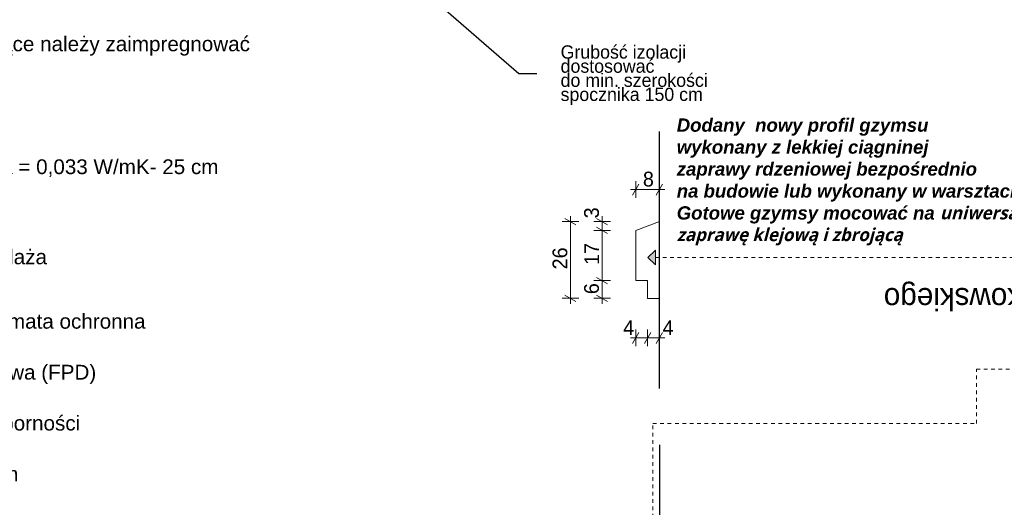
# Model space of a CAD drawing. Extents: x -396299 to -11759, y -15022 to 18278.
# Tile 123 of 205: x -152852 to -139519, y -5062 to 1543. Entities that reach past the tile are written whole.
import ezdxf

# ---------------------------------------------------------------- set-up
doc = ezdxf.new("R2010")
doc.units = 0
doc.header["$MEASUREMENT"] = 0
doc.linetypes.add('Hidden Line', pattern=[100, 50, -50])
doc.layers.add('Arch opisy', color=7, linetype='Continuous')
doc.layers.add('Arch wymiary', color=7, linetype='Continuous')
for name, color, linetype, lineweight in [('Arch opisy_Nr_Pióra__1', 7, 'Continuous', 25), ('Arch opisy_Nr_Pióra__5', 7, 'Continuous', 13), ('Arch wymiary_Nr_Pióra__21', 7, 'Continuous', 13), ('Arch wymiary_Nr_Pióra__5', 7, 'Continuous', 13), ('INWENT.ŚCIANY_Nr_Pióra__1', 7, 'Continuous', 25), ('INWENT.ŚCIANY_Nr_Pióra__21', 7, 'Continuous', 13)]:
    doc.layers.add(name, color=color, linetype=linetype, lineweight=lineweight)
doc.layers.add('Arch opisy_Nr_Pióra__3', color=7, linetype='Continuous', lineweight=20, true_color=0xff6600)
doc.styles.add('GENERATED_STYLE_1', font='txt')
doc.styles.add('GENERATED_STYLE_10', font='arial.ttf')
doc.styles.add('GENERATED_STYLE_3', font='txt')
doc.styles.add('GENERATED_STYLE_4', font='txt')
doc.styles.add('GENERATED_STYLE_8', font='arial.ttf')
doc.dimstyles.new('GENERATED_STYLE__11', dxfattribs={"dimtxt": 0.18, "dimasz": 109.44, "dimexe": 0.18, "dimexo": 0.0625, "dimgap": 0.09, "dimtad": 0, "dimtih": 1, "dimtoh": 1, "dimdec": 4, "dimzin": 0, "dimdsep": 46, "dimcen": 0.09, "dimadec": 0, "dimazin": 0, "dimtfac": 1, "dimtdec": 4, "dimtmove": 0, "dimatfit": 3, "dimldrblk": 'ARROWHEAD_11', "dimfxl": 0, "dimtolj": 1, "dimtzin": 0, "dimarcsym": 0})
doc.dimstyles.new('GENERATED_STYLE__4', dxfattribs={"dimtxt": 200, "dimasz": 114, "dimexe": 0.18, "dimexo": 0, "dimgap": 0.09, "dimtad": 1, "dimdec": 0, "dimlfac": 0.1, "dimzin": 0, "dimdsep": 46, "dimtxsty": 'GENERATED_STYLE_1', "dimblk": 'ARROWHEAD_2', "dimblk1": 'ARROWHEAD_2', "dimblk2": 'ARROWHEAD_2', "dimcen": 0.09, "dimclrd": 7, "dimclre": 7, "dimclrt": 7, "dimazin": 0, "dimtfac": 1, "dimtdec": 4, "dimtmove": 0, "dimatfit": 3, "dimfxl": 0, "dimtolj": 1, "dimtzin": 0, "dimarcsym": 0})
doc.dimstyles.new('GENERATED_STYLE__5', dxfattribs={"dimtxt": 200, "dimasz": 114, "dimexe": 0.18, "dimexo": 0, "dimgap": 0.09, "dimtad": 1, "dimtih": 1, "dimtoh": 1, "dimdec": 0, "dimlfac": 0.1, "dimzin": 0, "dimdsep": 46, "dimtxsty": 'GENERATED_STYLE_1', "dimblk": 'ARROWHEAD_2', "dimblk1": 'ARROWHEAD_2', "dimblk2": 'ARROWHEAD_2', "dimcen": 0.09, "dimclrd": 7, "dimclre": 7, "dimclrt": 7, "dimazin": 0, "dimtfac": 1, "dimtdec": 4, "dimtmove": 0, "dimatfit": 3, "dimfxl": 0, "dimtolj": 1, "dimtzin": 0, "dimarcsym": 0})

# ---------------------------------------------------------------- blocks, each defined once
blk = doc.blocks.new('Linia_171', base_point=(-144344, -1677))
at = {"layer": 'Arch opisy_Nr_Pióra__3', "linetype": 'Continuous'}
blk.add_hatch(color=256, dxfattribs=at).paths.add_polyline_path([(-144344, -1677), (-144244, -1577), (-144244, -1777)], flags=0)
for p, q in [((-144344, -1677), (-144244, -1577)), ((-144244, -1577), (-144244, -1777)), ((-144344, -1677), (-144244, -1777))]:
    blk.add_line(p, q, dxfattribs=at)
at = {"layer": 'Arch opisy_Nr_Pióra__3', "linetype": 'Hidden Line'}
blk.add_line((-144244, -1677), (-138906, -1677), dxfattribs=at)
blk = doc.blocks.new('Linia_188', base_point=(-144278, -6602))
at = {"layer": 'Arch opisy_Nr_Pióra__3', "linetype": 'Continuous'}
blk.add_hatch(color=256, dxfattribs=at).paths.add_polyline_path([(-144278, -6602), (-144378, -6502), (-144178, -6502)], flags=0)
at = {"layer": 'Arch opisy_Nr_Pióra__3', "linetype": 'Hidden Line'}
blk.add_line((-144278, -6502), (-144278, -3928), dxfattribs=at)
at = {"layer": 'Arch opisy_Nr_Pióra__3', "linetype": 'Continuous'}
for p, q in [((-144278, -6602), (-144378, -6502)), ((-144378, -6502), (-144178, -6502)), ((-144278, -6602), (-144178, -6502))]:
    blk.add_line(p, q, dxfattribs=at)
blk = doc.blocks.new('Linia_189', base_point=(-139898, -3192))
at = {"layer": 'Arch opisy_Nr_Pióra__3', "linetype": 'Continuous'}
blk.add_hatch(color=256, dxfattribs=at).paths.add_polyline_path([(-136594, -3192), (-136694, -3292), (-136694, -3092)], flags=0)
at = {"layer": 'Arch opisy_Nr_Pióra__3', "linetype": 'Hidden Line'}
blk.add_line((-139898, -3192), (-136694, -3192), dxfattribs=at)
at = {"layer": 'Arch opisy_Nr_Pióra__3', "linetype": 'Continuous'}
for p, q in [((-136594, -3192), (-136694, -3092)), ((-136694, -3292), (-136694, -3092)), ((-136594, -3192), (-136694, -3292))]:
    blk.add_line(p, q, dxfattribs=at)
blk = doc.blocks.new('*D715')
at = {"layer": 'Arch wymiary_Nr_Pióra__5', "linetype": 'Continuous'}
for p, q in [((-144853, -1991), (-145078, -1991)), ((-145041, -1948), (-144891, -2035)), ((-144966, -2231), (-144966, -1991)), ((-144853, -2231), (-145078, -2231)), ((-145041, -2188), (-144891, -2275)), ((-144966, -2305), (-144966, -2231))]:
    blk.add_line(p, q, dxfattribs=at)
at = {"layer": 'Arch wymiary_Nr_Pióra__21', "char_height": 200, "attachment_point": 7, "rotation": 90, "style": 'GENERATED_STYLE_1'}
for s, insert in [('{3}', (-145006, -1148)), ('{17}', (-145006, -1779)), ('{6}', (-145006, -2175))]:
    blk.add_mtext(s, dxfattribs=dict(at, insert=insert))
blk = doc.blocks.new('ARROWHEAD_2')
at = {"color": 0, "linetype": 'Continuous', "lineweight": 0}
for p, q in [((0, 0), (-1, 0)), ((-0.38, -0.66), (0.38, 0.66))]:
    blk.add_line(p, q, dxfattribs=at)
blk = doc.blocks.new('*D716')
at = {"layer": 'Arch wymiary_Nr_Pióra__5', "linetype": 'Continuous'}
for p, q in [((-144853, -1311), (-145078, -1311)), ((-145041, -1268), (-144891, -1355)), ((-144966, -1991), (-144966, -1311)), ((-144853, -1991), (-145078, -1991)), ((-145041, -1948), (-144891, -2035))]:
    blk.add_line(p, q, dxfattribs=at)
at = {"layer": 'Arch wymiary_Nr_Pióra__21', "char_height": 200, "attachment_point": 7, "rotation": 90, "style": 'GENERATED_STYLE_1'}
for s, insert in [('{3}', (-145006, -1148)), ('{17}', (-145006, -1779)), ('{6}', (-145006, -2175))]:
    blk.add_mtext(s, dxfattribs=dict(at, insert=insert))
blk = doc.blocks.new('*D717')
at = {"layer": 'Arch wymiary_Nr_Pióra__5', "linetype": 'Continuous'}
for p, q in [((-144853, -1191), (-145078, -1191)), ((-144891, -1235), (-145041, -1148)), ((-144966, -1191), (-144966, -1118)), ((-144966, -1311), (-144966, -1191)), ((-144853, -1311), (-145078, -1311)), ((-145041, -1268), (-144891, -1355))]:
    blk.add_line(p, q, dxfattribs=at)
at = {"layer": 'Arch wymiary_Nr_Pióra__21', "char_height": 200, "attachment_point": 7, "rotation": 90, "style": 'GENERATED_STYLE_1'}
for s, insert in [('{3}', (-145006, -1148)), ('{17}', (-145006, -1779)), ('{6}', (-145006, -2175))]:
    blk.add_mtext(s, dxfattribs=dict(at, insert=insert))
blk = doc.blocks.new('*D718')
at = {"layer": 'Arch wymiary_Nr_Pióra__5', "linetype": 'Continuous'}
for p, q in [((-144509, -2879), (-144509, -2654)), ((-144349, -2879), (-144349, -2654)), ((-144582, -2767), (-144509, -2767)), ((-144466, -2692), (-144552, -2842)), ((-144509, -2767), (-144349, -2767)), ((-144306, -2692), (-144392, -2842))]:
    blk.add_line(p, q, dxfattribs=at)
at = {"layer": 'Arch wymiary_Nr_Pióra__21', "char_height": 200, "attachment_point": 7, "style": 'GENERATED_STYLE_1'}
for insert in [(-144680, -2727), (-144146, -2727)]:
    blk.add_mtext('{4}', dxfattribs=dict(at, insert=insert))
blk = doc.blocks.new('*D719')
at = {"layer": 'Arch wymiary_Nr_Pióra__5', "linetype": 'Continuous'}
for p, q in [((-144349, -2879), (-144349, -2654)), ((-144189, -2879), (-144189, -2654)), ((-144306, -2692), (-144392, -2842)), ((-144349, -2767), (-144189, -2767)), ((-144232, -2842), (-144146, -2692)), ((-144189, -2767), (-144116, -2767))]:
    blk.add_line(p, q, dxfattribs=at)
at = {"layer": 'Arch wymiary_Nr_Pióra__21', "char_height": 200, "attachment_point": 7, "style": 'GENERATED_STYLE_1'}
for insert in [(-144680, -2727), (-144146, -2727)]:
    blk.add_mtext('{4}', dxfattribs=dict(at, insert=insert))
blk = doc.blocks.new('*D720')
at = {"layer": 'Arch wymiary_Nr_Pióra__5', "linetype": 'Continuous'}
for p, q in [((-144509, -871), (-144509, -646)), ((-144189, -871), (-144189, -646)), ((-144582, -759), (-144509, -759)), ((-144466, -684), (-144552, -834)), ((-144509, -759), (-144189, -759)), ((-144232, -834), (-144146, -684)), ((-144189, -759), (-144116, -759))]:
    blk.add_line(p, q, dxfattribs=at)
at = {"layer": 'Arch wymiary_Nr_Pióra__21', "insert": (-144413, -719), "char_height": 200, "attachment_point": 7, "style": 'GENERATED_STYLE_1'}
blk.add_mtext('{8}', dxfattribs=at)
blk = doc.blocks.new('*D721')
at = {"layer": 'Arch wymiary_Nr_Pióra__5', "linetype": 'Continuous'}
for p, q in [((-145282, -1191), (-145507, -1191)), ((-145319, -1235), (-145469, -1148)), ((-145394, -1191), (-145394, -1118)), ((-145394, -2231), (-145394, -1191)), ((-145282, -2231), (-145507, -2231)), ((-145469, -2188), (-145319, -2275)), ((-145394, -2305), (-145394, -2231))]:
    blk.add_line(p, q, dxfattribs=at)
at = {"layer": 'Arch wymiary_Nr_Pióra__21', "insert": (-145434, -1839), "char_height": 200, "attachment_point": 7, "rotation": 90, "style": 'GENERATED_STYLE_1'}
blk.add_mtext('{26}', dxfattribs=at)
blk = doc.blocks.new('ARROWHEAD_11')
at = {"color": 0, "linetype": 'Continuous', "lineweight": 0}
blk.add_line((0, 0), (-1, 0), dxfattribs=at)
at = {"color": 0, "linetype": 'Continuous', "lineweight": 0, "const_width": 0.25, "flags": 128}
blk.add_lwpolyline([(-0.125, 0, 1), (0.125, 0, 1)], format="xyb", close=True, dxfattribs=at)

msp = doc.modelspace()

# ---------------------------------------------------------------- linework, layer by layer
at = {"layer": 'Arch opisy_Nr_Pióra__3', "linetype": 'Hidden Line'}
for p, q in [((-139897.6, -3928.2), (-139897.6, -3191.8)), ((-144278.2, -3928.2), (-139897.6, -3928.2))]:
    msp.add_line(p, q, dxfattribs=at)
at = {"layer": 'INWENT.ŚCIANY_Nr_Pióra__1', "linetype": 'Continuous'}
for p, q in [((-144188.9, -3451.8), (-144188.9, 28.1)), ((-144188.9, -4215), (-144188.9, -7858.8))]:
    msp.add_line(p, q, dxfattribs=at)
at = {"layer": 'INWENT.ŚCIANY_Nr_Pióra__21', "linetype": 'Continuous'}
for p, q in [((-144508.9, -1311.4), (-144188.9, -1191.4)), ((-144508.9, -1311.4), (-144508.9, -1991.4)), ((-144348.9, -1991.4), (-144508.9, -1991.4)), ((-144348.9, -1991.4), (-144348.9, -2231.4)), ((-144348.9, -2231.4), (-144188.9, -2231.4))]:
    msp.add_line(p, q, dxfattribs=at)

# ---------------------------------------------------------------- block references
at = {"layer": 'Arch opisy', "color": 30, "linetype": 'Hidden Line', "lineweight": 20, "true_color": 0xff6600}
for name, p in [('Linia_171', (-144344.3, -1676.9)), ('Linia_189', (-139897.6, -3191.8)), ('Linia_188', (-144278.2, -6602))]:
    msp.add_blockref(name, p, dxfattribs=at)

# ---------------------------------------------------------------- texts
at = {"layer": 'Arch opisy_Nr_Pióra__1', "linetype": 'Continuous', "insert": (-139233.2, -2391.7), "char_height": 300, "attachment_point": 2, "rotation": 180, "style": 'GENERATED_STYLE_4'}
msp.add_mtext('{ul. Niedziałkowskiego}', dxfattribs=at)
at = {"layer": 'Arch opisy_Nr_Pióra__3', "linetype": 'Continuous', "insert": (-145527.7, 791.3), "char_height": 180, "width": 2864.76, "attachment_point": 4, "line_spacing_factor": 0.637209, "style": 'GENERATED_STYLE_3'}
msp.add_mtext('{Grubość izolacji dostosować\\Pdo min. szerokości \\Pspocznika 150 cm }', dxfattribs=at)
at = {"layer": 'Arch opisy_Nr_Pióra__5', "linetype": 'Continuous', "attachment_point": 1}
for s, insert, char_height, width, line_spacing_factor, style in [('\\A1;{\\fArial|b1|i0|c0|p38;W4 - STROP NAD PODDASZEM\\P        U całkowite przegrody = 0,13 W/m2K:\\P\\fArial|b0|i0|c0|p38;      - deska podłogowa podwójnie felcowana gr. 2,5 cm\\P      - wełna mineralna do poddaszy o współ. lambda = 0,033 W/mK- 5 cm\\P        układana pomiędzy legarami \\P      - legary 5x5 cm układane prostopadle do belek nośnych\\P        mocowane podbitek poziomujących\\P      - wełna mineralna do poddaszy o współ. lambda = 0,033 W/mK- 20 cm\\P        układana pomiędzy belkami stropowymi nośnymi \\P      - paroizolacja\\P      - 2 x płyta GKF i GKFI w pomieszczeniach mokrych\\P        mocowana do systemowego stelaża \\PUWAGA:\\PPo odkryciu stropu sprawdzić stan techniczny belek nośnych, wrazie stwierdzenia korozji biologicznej należy elementy zniszczone wymienić na nowe.\\PWszystkie lelmenty drewniane stropu nowe i istniejące należy zaimpregnować\\Pprzeciwgrzybicznie i przeciwwilgociowo}', (-159376.5, 6319.4), 199.9999, 9728.552, 0.938057, 'GENERATED_STYLE_8'), ('\\A1;{\\fArial|b1|i0|c0|p38;W5 - STROP WEJŚCIA NA PODDASZE\\P         NIEUŻYTKOWE\\P         U całkowite przegrody = 0,13 W/m2K:\\P\\fArial|b0|i0|c0|p38;      - wełna mineralna do poddaszy o współ. lambda = 0,033 W/mK- 25 cm \\P        z welonem\\P      - paroizolacja\\P      - istniejący strop z desek\\P      - 2 x płyta GKF mocowana do systemowego stelaża }', (-159376.5, 566.7), 200, 9728.552, 0.915471, 'GENERATED_STYLE_8'), ('\\A1;{\\fArial|b1|i1|c0|p38;Dodany  nowy profil gzymsu\\Pwykonany z lekkiej ciągninej\\Pzaprawy rdzeniowej bezpośrednio\\Pna budowie lub wykonany w warsztacie.\\PGotowe gzymsy mocować na \\fSegoe UI|b1|i1|c0|p34;\\H0.971429x;uniwersalną zaprawę klejową i zbrojącą\\fArial|b1|i1|c0|p38;\\H1.143791x; }', (-143954.8, 205.3), 180, 5394.216, 0.991123, 'GENERATED_STYLE_10'), ('\\A1;{\\fArial|b1|i0|c0|p38;S5 - ŚCIANA FUNDAMENTOWA\\P\\fArial|b0|i0|c0|p38;      - wysokowytrzymała, trójwarstwowa kubełkowa mata ochronna \\P        z funkcją oddzielającą\\P      - elastyczna polimerowa powłoka grubowarstwowa (FPD)\\P      - wodoszczelna szpachlówka uszczelniająca\\P      - mineralny szlam uszczelniający o wysokiej odporności \\P        na siarczany\\P      - powłoka gruntująca o działaniu wzmacniającym\\P      - istniejąca kamienna ściana fundamentowa\\P        a) kamień należy oczyścić z istniejących warstw farby, wykwitów etc.\\P        b) usunąć istniejące spoiny\\P c) przestrzeń po spoinach wypełnić szpachlówka uszczelniająca \\P     o wysokiej odporności na siarczany\\PUWAGA:\\PJeżeli przy odkryciu ściany fundamentowej od wewnątrz okaże się,\\Pże kamień jest tylko warstwą licową a reszta ściany jest wykonana \\Pz cegły należy dół ściany odciąć izolacją poziomą za pomocą \\Piniekcji na bazie bezrozpuszczalnikowego kremu na bazie silanów\\PPionowe izolacje należy ułożyć następująco:\\H1.211654x; \\P\\H0.825318x;      - ceglana ściana fundamentowa\\P- bezrozpuszczalnikowy koncentrat krzemionkujący o działaniu\\P  wzmacniającym\\P\\fCalibri|b0|i0|c0|p34;\\H0.857143x;- \\fArial|b0|i0|c0|p38;\\H1.166667x;szpachlówka uszczelniająca o wysokiej odporności na siarczany\\P- sztywny, mineralny szlam uszczelniający o wysokiej odporności na \\P  siarczany }', (-159376.5, -2097.6), 200, 9728.552, 1.034041, 'GENERATED_STYLE_8')]:
    msp.add_mtext(s, dxfattribs=dict(at, insert=insert, char_height=char_height, width=width, line_spacing_factor=line_spacing_factor, style=style))

# ---------------------------------------------------------------- dimensions: what is measured, and where the dimension line sits
at = {"layer": 'Arch wymiary', "linetype": 'Continuous'}
for base, p1, p2, text, picture, middle in [((-144508.9, -758.7), (-144508.9, -1311.4), (-144188.9, -1191.4), '8', '*D720', (-144337.1, -618.7)), ((-144508.9, -2767), (-144508.9, -1991.4), (-144348.9, -1991.4), '4', '*D718', (-144604.4, -2627)), ((-144508.9, -2767), (-144348.9, -1991.4), (-144188.9, -2231.4), '4', '*D719', (-144069.7, -2627))]:
    dim = msp.add_linear_dim(base=base, p1=p1, p2=p2, text=text, dimstyle='GENERATED_STYLE__5', dxfattribs=at)
    dim.commit()
    dim.dimension.update_dxf_attribs({"geometry": picture, "text_midpoint": middle})
for base, p1, p2, text, picture, middle in [((-144965.9, -2231.4), (-144348.9, -2231.4), (-144508.9, -1991.4), '6', '*D715', (-145105.9, -2099.5)), ((-144965.9, -2231.4), (-144508.9, -1991.4), (-144508.9, -1311.4), '17', '*D716', (-145105.9, -1627.6)), ((-144965.9, -2231.4), (-144508.9, -1311.4), (-144188.9, -1191.4), '3', '*D717', (-145105.9, -1072.2)), ((-145394.2, -2231.4), (-144348.9, -2231.4), (-144188.9, -1191.4), '26', '*D721', (-145534.2, -1687.6))]:
    dim = msp.add_linear_dim(base=base, p1=p1, p2=p2, angle=90, text=text, dimstyle='GENERATED_STYLE__4', dxfattribs=at)
    dim.commit()
    dim.dimension.update_dxf_attribs({"geometry": picture, "text_midpoint": middle})

# ---------------------------------------------------------------- leaders
at = {"layer": 'Arch opisy_Nr_Pióra__3', "linetype": 'Continuous', "annotation_type": 0, "has_hookline": 1, "hookline_direction": 1, "text_width": 2614.3}
msp.add_leader([(-148423.5, 2841.7), (-146095.2, 813.9), (-145850.2, 813.9)], dimstyle='GENERATED_STYLE__11', dxfattribs=at)

doc.saveas('drawing.dxf')
